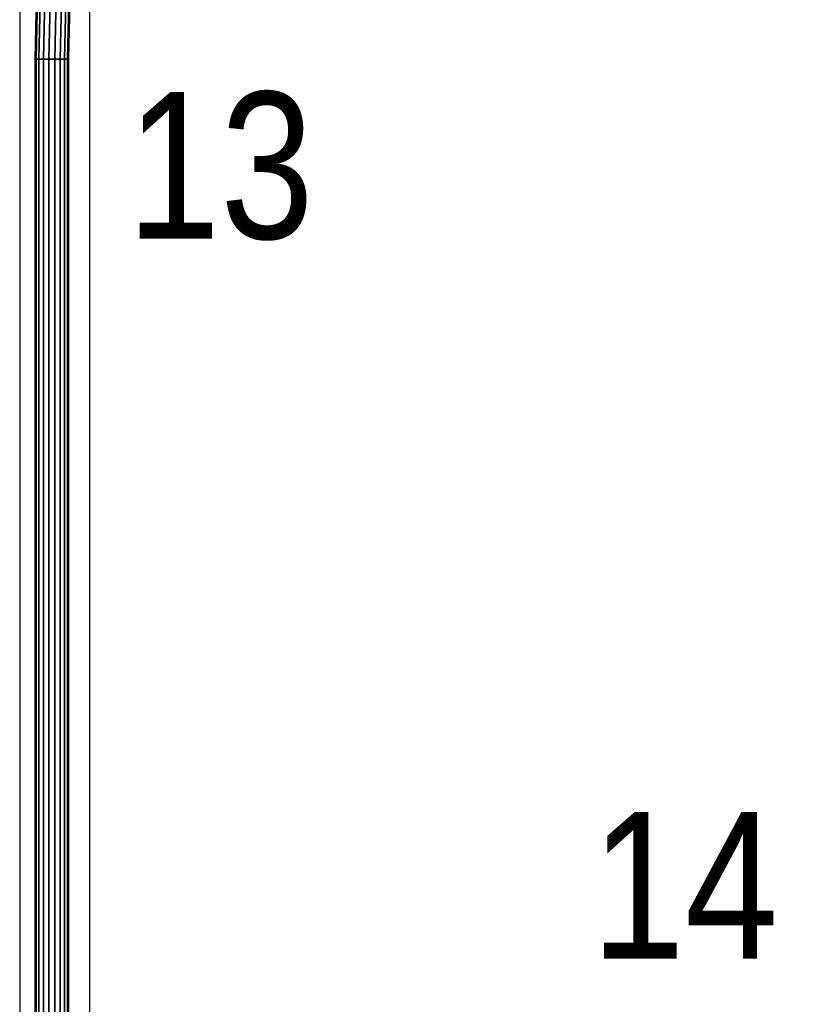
# Model space of a CAD drawing. Header units: metres. Extents: x 6.9 to 46.5, y -75.4 to -38.7.
# Tile 4 of 80: x 7.343 to 7.625, y -52.969 to -52.617. Entities that reach past the tile are written whole.
import ezdxf

# ---------------------------------------------------------------- set-up
doc = ezdxf.new("R2010")
doc.units = ezdxf.units.M
doc.header["$MEASUREMENT"] = 0
doc.layers.add('ZWP_SX_2D_OBJEKT', color=7, linetype='Continuous', lineweight=30)
doc.layers.add('ZWP_SX_TEXT', color=7, linetype='Continuous', lineweight=0)
doc.styles.add('ARIALNARROW', font='ARIALN.TTF')

# ---------------------------------------------------------------- blocks, each defined once
blk = doc.blocks.new('*U73')
at = {"layer": 'ZWP_SX_2D_OBJEKT'}
for p, q in [((-0.15937, 0.47503, 0.07244), (-0.15937, -0.47497, 0.07244)), ((-0.13437, 0.47503, 0.07244), (-0.13437, -0.47497, 0.07244)), ((-0.13437, 0.47503, 0.07244), (-0.13437, -0.47497, 0.07244))]:
    blk.add_line(p, q, dxfattribs=at)
mesh = blk.add_polymesh((2, 18), dxfattribs=dict(at, n_close=True))
for k, corner in enumerate([(-0.14189, 0.17767, 0.06117), (-0.14225, 0.17767, 0.06322), (-0.14329, 0.17767, 0.06503), (-0.14489, 0.17767, 0.06636), (-0.14685, 0.17767, 0.06708), (-0.14893, 0.17767, 0.06708), (-0.15089, 0.17767, 0.06636), (-0.15248, 0.17767, 0.06503), (-0.15353, 0.17767, 0.06322), (-0.15389, 0.17767, 0.06117), (-0.15353, 0.17767, 0.05912), (-0.15248, 0.17767, 0.05731), (-0.15089, 0.17767, 0.05597), (-0.14893, 0.17767, 0.05526), (-0.14685, 0.17767, 0.05526), (-0.14489, 0.17767, 0.05597), (-0.14329, 0.17767, 0.05731), (-0.14225, 0.17767, 0.05912), (-0.14087, 0.22303, 0.06653), (-0.14124, 0.22303, 0.06859), (-0.14228, 0.22303, 0.07039), (-0.14387, 0.22303, 0.07173), (-0.14583, 0.22303, 0.07244), (-0.14792, 0.22303, 0.07244), (-0.14987, 0.22303, 0.07173), (-0.15147, 0.22303, 0.07039), (-0.15251, 0.22303, 0.06859), (-0.15287, 0.22303, 0.06653), (-0.15251, 0.22303, 0.06448), (-0.15147, 0.22303, 0.06268), (-0.14987, 0.22303, 0.06134), (-0.14792, 0.22303, 0.06063), (-0.14583, 0.22303, 0.06063), (-0.14387, 0.22303, 0.06134), (-0.14228, 0.22303, 0.06268), (-0.14124, 0.22303, 0.06448)]):
    mesh.set_mesh_vertex(divmod(k, 18), corner)
mesh = blk.add_polymesh((2, 18), dxfattribs=dict(at, n_close=True))
for k, corner in enumerate([(-0.14189, -0.36838, 0.06653), (-0.14225, -0.36838, 0.06859), (-0.14329, -0.36838, 0.07039), (-0.14489, -0.36838, 0.07173), (-0.14685, -0.36838, 0.07244), (-0.14893, -0.36838, 0.07244), (-0.15089, -0.36838, 0.07173), (-0.15248, -0.36838, 0.07039), (-0.15353, -0.36838, 0.06859), (-0.15389, -0.36838, 0.06653), (-0.15353, -0.36838, 0.06448), (-0.15248, -0.36838, 0.06268), (-0.15089, -0.36838, 0.06134), (-0.14893, -0.36838, 0.06063), (-0.14685, -0.36838, 0.06063), (-0.14489, -0.36838, 0.06134), (-0.14329, -0.36838, 0.06268), (-0.14225, -0.36838, 0.06448), (-0.14189, 0.17767, 0.06653), (-0.14225, 0.17767, 0.06859), (-0.14329, 0.17767, 0.07039), (-0.14489, 0.17767, 0.07173), (-0.14685, 0.17767, 0.07244), (-0.14893, 0.17767, 0.07244), (-0.15089, 0.17767, 0.07173), (-0.15248, 0.17767, 0.07039), (-0.15353, 0.17767, 0.06859), (-0.15389, 0.17767, 0.06653), (-0.15353, 0.17767, 0.06448), (-0.15248, 0.17767, 0.06268), (-0.15089, 0.17767, 0.06134), (-0.14893, 0.17767, 0.06063), (-0.14685, 0.17767, 0.06063), (-0.14489, 0.17767, 0.06134), (-0.14329, 0.17767, 0.06268), (-0.14225, 0.17767, 0.06448)]):
    mesh.set_mesh_vertex(divmod(k, 18), corner)

msp = doc.modelspace()

# ---------------------------------------------------------------- block references
at = {"layer": 'ZWP_SX_2D_OBJEKT'}
msp.add_blockref('*U73', (7.50278, -52.80875, 1.21516), dxfattribs=at)

# ---------------------------------------------------------------- texts
at = {"layer": 'ZWP_SX_TEXT', "color": 7, "linetype": 'Continuous', "lineweight": 0, "char_height": 0.0525, "attachment_point": 4, "style": 'ARIALNARROW'}
for s, insert in [('13', (7.38172, -52.66941, 0.47829)), ('14', (7.54781, -52.92661, 0.47829))]:
    msp.add_mtext(s, dxfattribs=dict(at, insert=insert))

doc.saveas('drawing.dxf')
